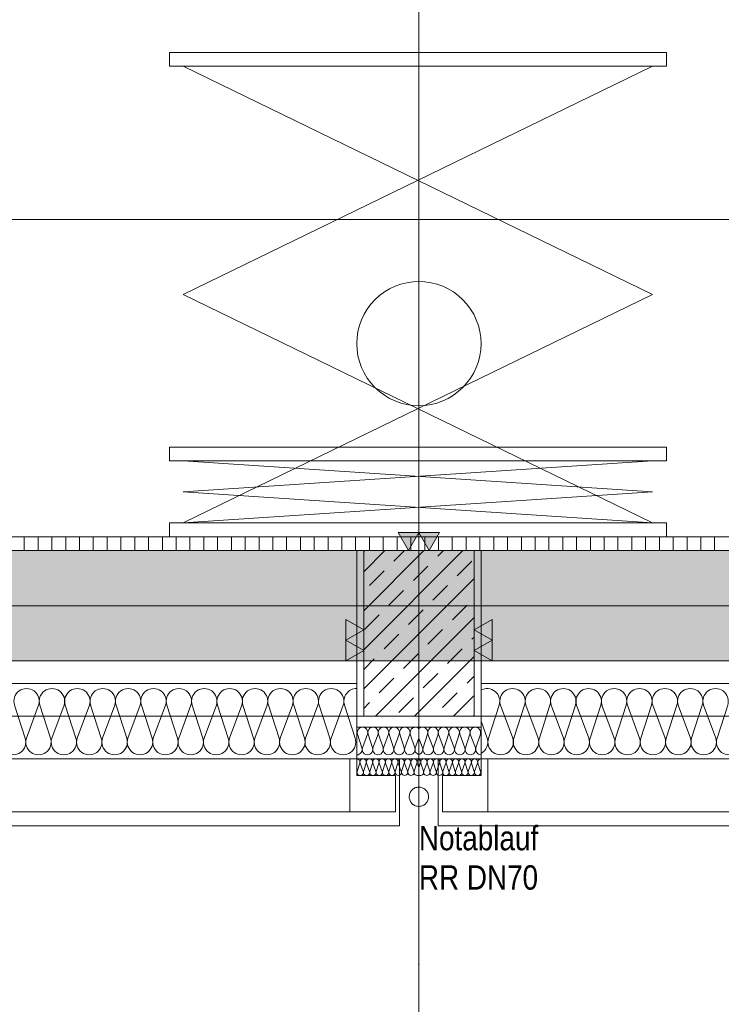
# Model space of a CAD drawing. Extents: x -720 to 300, y 62 to 1162.
# Tile 8 of 143: x -483 to -432, y 195 to 266. Entities that reach past the tile are written whole.
import ezdxf
from ezdxf.lldxf.tags import DXFTag

# ---------------------------------------------------------------- set-up
doc = ezdxf.new("R2010")
doc.units = 0
doc.layers.get('0').update_dxf_attribs({"lineweight": 13})
for name, color, linetype, lineweight, true_color in [('30 -33 Aussenwände- 2 nichttragend', 7, 'Continuous', 9, 0x003dff), ('30 -33 Aussenwände- 3 Aussenstützen', 7, 'Continuous', 50, 0x0000dd), ('30 -33 Aussenwände- 7 Fassade_ Elemente', 7, 'Continuous', 9, 0x00aacc), ('30 -34 Innenwände- 2 nichttragend', 7, 'Continuous', 18, 0xff7fe6), ('30 -35 Decken- 1 Konstruktion-Träger- Stahlbeton', 7, 'Continuous', 13, 0x33aa00), ('60- 61 allgemeine Ausstattung- 1 Möbel', 7, 'Continuous', 9, 0x00cccc), ('70 -72 Beschriftung- 1 Beschriftung allgemein', 7, 'Continuous', 9, 0xff6633), ('70 -72 Beschriftung- 2 Beschriftung Bauteile', 7, 'Continuous', 9, 0x9999ff), ('70 -76 Bemaßung- 2 Allgemein', 9, 'Continuous', 5, 0x808080), ('iwb_Schraffur_Unterzug', 7, 'Continuous', 5, 0xffffcc)]:
    doc.layers.add(name, color=color, linetype=linetype, lineweight=lineweight, true_color=true_color)
doc.layers.add('40 -41 Abwasser_Wasser_Gas- 2 Wasser-1', color=7, linetype='Continuous', lineweight=15)
doc.layers.add('70 -71 Achsen- 1 Gebäudeachsen', color=7, linetype='STRICHPUNKT2-A06G94018I', lineweight=18)
doc.styles.get("Standard").update_dxf_attribs({"font": 'ARIALN.TTF'})
tags = doc.linetypes.add('fein_strichliert-A06G94028I', pattern=[4, 1, -2, 1]).pattern_tags.tags
tags[8:9] = [DXFTag(74, 4), DXFTag(75, 0), DXFTag(340, '0'), DXFTag(46, 0.0), DXFTag(50, 0.0), DXFTag(44, 0.0), DXFTag(45, 0.0)]
tags[6:7] = [DXFTag(74, 4), DXFTag(75, 0), DXFTag(340, '0'), DXFTag(46, 0.0), DXFTag(50, 0.0), DXFTag(44, 0.0), DXFTag(45, 0.0)]
tags[4:5] = [DXFTag(74, 4), DXFTag(75, 0), DXFTag(340, '0'), DXFTag(46, 0.0), DXFTag(50, 0.0), DXFTag(44, 0.0), DXFTag(45, 0.0)]
tags = doc.linetypes.add('STRICHPUNKT2-A06G94018I', pattern=[12.7, 6.35, -3.175, 0, -3.175]).pattern_tags.tags
tags[10:11] = [DXFTag(74, 4), DXFTag(75, 0), DXFTag(340, '0'), DXFTag(46, 0.0), DXFTag(50, 0.0), DXFTag(44, 0.0), DXFTag(45, 0.0)]
tags[8:9] = [DXFTag(74, 4), DXFTag(75, 0), DXFTag(340, '0'), DXFTag(46, 0.0), DXFTag(50, 0.0), DXFTag(44, 0.0), DXFTag(45, 0.0)]
tags[6:7] = [DXFTag(74, 4), DXFTag(75, 0), DXFTag(340, '0'), DXFTag(46, 0.0), DXFTag(50, 0.0), DXFTag(44, 0.0), DXFTag(45, 0.0)]
tags[4:5] = [DXFTag(74, 4), DXFTag(75, 0), DXFTag(340, '0'), DXFTag(46, 0.0), DXFTag(50, 0.0), DXFTag(44, 0.0), DXFTag(45, 0.0)]

# ---------------------------------------------------------------- blocks, each defined once
blk = doc.blocks.new('Referenz-A06G94038I')
at = {"layer": '30 -33 Aussenwände- 2 nichttragend', "color": 0, "linetype": 'fein_strichliert-A06G94028I', "lineweight": -2, "ltscale": 0.13}
for p, q in [((-458.357, 215.912), (-552.457, 215.912)), ((-450.357, 215.912), (-154.357, 215.912))]:
    blk.add_line(p, q, dxfattribs=at)
at = {"layer": '30 -33 Aussenwände- 3 Aussenstützen', "color": 0, "lineweight": -2}
for p, q in [((-458.357, 226.377), (-456.822, 227.912)), ((-458.357, 223.548), (-453.993, 227.912)), ((-458.357, 220.72), (-451.165, 227.912)), ((-458.357, 227.791), (-458.295, 227.853)), ((-456.173, 227.146), (-455.408, 227.912)), ((-452.991, 227.5), (-452.579, 227.912)), ((-451.577, 226.086), (-450.516, 227.146)), ((-457.941, 225.379), (-456.88, 226.439)), ((-454.759, 225.732), (-453.698, 226.793)), ((-458.357, 217.891), (-450.357, 225.891)), ((-456.527, 223.964), (-455.466, 225.025)), ((-453.345, 224.318), (-452.284, 225.379)), ((-455.113, 222.55), (-454.052, 223.611)), ((-451.931, 222.904), (-450.87, 223.964)), ((-458.295, 222.197), (-457.234, 223.257)), ((-457.508, 215.912), (-450.357, 223.063)), ((-453.698, 221.136), (-452.638, 222.197)), ((-456.88, 220.782), (-455.82, 221.843)), ((-450.516, 221.49), (-450.357, 221.649)), ((-454.357, 218.912), (-454.357, 220.912)), ((-452.284, 219.722), (-451.224, 220.782)), ((-458.357, 219.305), (-457.587, 220.075)), ((-455.466, 219.368), (-454.405, 220.429)), ((-455.357, 219.912), (-453.357, 219.912)), ((-454.68, 215.912), (-450.357, 220.234)), ((-457.234, 217.6), (-456.173, 218.661)), ((-454.052, 217.954), (-452.991, 219.015)), ((-450.87, 218.308), (-450.357, 218.82)), ((-455.82, 216.186), (-454.759, 217.247)), ((-452.638, 216.54), (-451.577, 217.6)), ((-451.851, 215.912), (-450.357, 217.406)), ((-458.357, 216.477), (-457.941, 216.893)), ((-450.437, 215.912), (-450.357, 215.992))]:
    blk.add_line(p, q, dxfattribs=at)
at = {"layer": '30 -33 Aussenwände- 3 Aussenstützen', "color": 0, "linetype": 'Continuous', "lineweight": -2, "ltscale": 0.13}
for p, q in [((-458.357, 227.912), (-458.357, 215.912)), ((-450.357, 227.912), (-458.357, 227.912)), ((-450.357, 215.912), (-450.357, 227.912)), ((-458.357, 215.912), (-450.357, 215.912))]:
    blk.add_line(p, q, dxfattribs=at)
at = {"layer": '30 -33 Aussenwände- 7 Fassade_ Elemente', "color": 0, "linetype": 'Continuous', "lineweight": -2, "ltscale": 0.13}
for p, q in [((-458.857, 227.912), (-601.857, 227.912)), ((-458.857, 212.812), (-458.857, 227.912)), ((-449.857, 227.912), (-306.857, 227.912)), ((-449.857, 212.812), (-449.857, 227.912)), ((-454.357, 218.912), (-454.357, 220.912)), ((-455.357, 219.912), (-453.357, 219.912)), ((-601.857, 218.272), (-458.857, 218.272)), ((-458.857, 218.272), (-458.857, 215.112)), ((-306.857, 218.272), (-449.857, 218.272)), ((-449.857, 218.272), (-449.857, 215.116)), ((-483.645, 216.712), (-482.874, 214.312)), ((-482.784, 214.312), (-481.897, 216.712)), ((-481.807, 216.712), (-481.035, 214.312)), ((-480.945, 214.312), (-480.058, 216.712)), ((-479.968, 216.712), (-479.197, 214.312)), ((-479.107, 214.312), (-478.22, 216.712)), ((-478.13, 216.712), (-477.358, 214.312)), ((-477.268, 214.312), (-476.381, 216.712)), ((-476.291, 216.712), (-475.52, 214.312)), ((-475.43, 214.312), (-474.543, 216.712)), ((-474.453, 216.712), (-473.681, 214.312)), ((-473.591, 214.312), (-472.704, 216.712)), ((-472.614, 216.712), (-471.843, 214.312)), ((-471.753, 214.312), (-470.866, 216.712)), ((-470.776, 216.712), (-470.004, 214.312)), ((-469.914, 214.312), (-469.027, 216.712)), ((-468.937, 216.712), (-468.166, 214.312)), ((-468.076, 214.312), (-467.189, 216.712)), ((-467.099, 216.712), (-466.327, 214.312)), ((-466.237, 214.312), (-465.35, 216.712)), ((-465.26, 216.712), (-464.489, 214.312)), ((-464.399, 214.312), (-463.511, 216.712)), ((-463.421, 216.712), (-462.65, 214.312)), ((-462.56, 214.312), (-461.673, 216.712)), ((-461.583, 216.712), (-460.812, 214.312)), ((-460.722, 214.312), (-459.834, 216.712)), ((-459.744, 216.712), (-458.973, 214.312)), ((-449.311, 214.312), (-448.54, 216.712)), ((-448.45, 216.712), (-447.563, 214.312)), ((-447.473, 214.312), (-446.701, 216.712)), ((-446.611, 216.712), (-445.724, 214.312)), ((-445.634, 214.312), (-444.863, 216.712)), ((-444.773, 216.712), (-443.886, 214.312)), ((-443.796, 214.312), (-443.024, 216.712)), ((-442.934, 216.712), (-442.047, 214.312)), ((-441.957, 214.312), (-441.186, 216.712)), ((-441.096, 216.712), (-440.208, 214.312)), ((-440.118, 214.312), (-439.347, 216.712)), ((-439.257, 216.712), (-438.37, 214.312)), ((-438.28, 214.312), (-437.509, 216.712)), ((-437.419, 216.712), (-436.531, 214.312)), ((-436.441, 214.312), (-435.67, 216.712)), ((-435.58, 216.712), (-434.693, 214.312)), ((-434.603, 214.312), (-433.832, 216.712)), ((-433.742, 216.712), (-432.854, 214.312)), ((-432.764, 214.312), (-431.993, 216.712)), ((-449.401, 214.312), (-449.857, 215.546)), ((-458.857, 215.112), (-454.357, 215.112)), ((-449.857, 215.116), (-454.357, 215.116)), ((-458.488, 213.612), (-458.809, 214.612)), ((-458.081, 214.612), (-458.45, 213.612)), ((-457.722, 213.612), (-458.043, 214.612)), ((-457.315, 214.612), (-457.684, 213.612)), ((-456.956, 213.612), (-457.277, 214.612)), ((-456.548, 214.612), (-456.918, 213.612)), ((-456.19, 213.612), (-456.511, 214.612)), ((-455.782, 214.612), (-456.152, 213.612)), ((-455.424, 213.612), (-455.745, 214.612)), ((-455.016, 214.612), (-455.386, 213.612)), ((-454.658, 213.612), (-454.979, 214.612)), ((-454.62, 213.612), (-454.357, 214.323)), ((-454.095, 213.616), (-454.357, 214.326)), ((-454.057, 213.616), (-453.736, 214.616)), ((-453.698, 214.616), (-453.329, 213.616)), ((-453.291, 213.616), (-452.97, 214.616)), ((-452.932, 214.616), (-452.563, 213.616)), ((-452.525, 213.616), (-452.204, 214.616)), ((-452.166, 214.616), (-451.797, 213.616)), ((-451.759, 213.616), (-451.438, 214.616)), ((-451.4, 214.616), (-451.031, 213.616)), ((-450.993, 213.616), (-450.672, 214.616)), ((-450.634, 214.616), (-450.264, 213.616)), ((-450.227, 213.616), (-449.906, 214.616)), ((-454.357, 212.812), (-606.857, 212.812)), ((-601.357, 212.812), (-459.357, 212.812)), ((-459.357, 212.812), (-458.857, 212.812)), ((-459.357, 208.972), (-459.357, 212.812)), ((-459.357, 212.812), (-459.357, 208.972)), ((-458.857, 212.812), (-458.857, 211.612)), ((-455.757, 212.812), (-458.857, 212.812)), ((-455.757, 207.972), (-455.757, 212.812)), ((-454.357, 212.812), (-301.857, 212.812)), ((-452.957, 212.812), (-449.857, 212.812)), ((-452.957, 207.972), (-452.957, 212.812)), ((-449.357, 212.812), (-449.857, 212.812)), ((-449.857, 212.812), (-449.857, 211.612)), ((-449.357, 212.812), (-449.357, 208.972)), ((-449.357, 208.972), (-449.357, 212.812)), ((-307.357, 212.812), (-449.357, 212.812)), ((-458.636, 212.512), (-458.828, 211.912)), ((-458.391, 211.912), (-458.613, 212.512)), ((-458.176, 212.512), (-458.368, 211.912)), ((-457.931, 211.913), (-458.153, 212.512)), ((-457.716, 212.513), (-457.909, 211.913)), ((-457.472, 211.913), (-457.694, 212.513)), ((-457.257, 212.513), (-457.449, 211.913)), ((-457.012, 211.913), (-457.234, 212.513)), ((-456.797, 212.513), (-456.989, 211.913)), ((-456.552, 211.914), (-456.775, 212.513)), ((-456.337, 212.514), (-456.53, 211.914)), ((-456.093, 211.914), (-456.315, 212.514)), ((-455.878, 212.514), (-456.07, 211.914)), ((-455.633, 211.914), (-455.855, 212.514)), ((-455.418, 212.514), (-455.61, 211.914)), ((-455.173, 211.915), (-455.396, 212.514)), ((-454.958, 212.515), (-455.151, 211.915)), ((-454.714, 211.915), (-454.936, 212.515)), ((-454.499, 212.515), (-454.691, 211.915)), ((-454.476, 212.515), (-454.357, 212.193)), ((-454.238, 212.515), (-454.358, 212.193)), ((-454.216, 212.515), (-454.024, 211.915)), ((-454.001, 211.915), (-453.779, 212.515)), ((-453.756, 212.515), (-453.564, 211.915)), ((-453.541, 211.915), (-453.319, 212.514)), ((-453.297, 212.514), (-453.104, 211.914)), ((-453.082, 211.914), (-452.86, 212.514)), ((-452.837, 212.514), (-452.645, 211.914)), ((-452.622, 211.914), (-452.4, 212.514)), ((-452.377, 212.514), (-452.185, 211.914)), ((-452.163, 211.914), (-451.94, 212.513)), ((-451.918, 212.513), (-451.725, 211.913)), ((-451.703, 211.913), (-451.481, 212.513)), ((-451.458, 212.513), (-451.266, 211.913)), ((-451.243, 211.913), (-451.021, 212.513)), ((-450.998, 212.513), (-450.806, 211.913)), ((-450.784, 211.913), (-450.561, 212.512)), ((-450.539, 212.512), (-450.346, 211.912)), ((-450.324, 211.912), (-450.102, 212.512)), ((-450.079, 212.512), (-449.887, 211.912)), ((-458.857, 211.612), (-456.057, 211.612)), ((-456.057, 211.612), (-456.057, 208.972)), ((-449.857, 211.612), (-452.657, 211.612)), ((-452.657, 211.612), (-452.657, 208.972)), ((-459.357, 208.972), (-601.357, 208.972)), ((-456.057, 208.972), (-459.357, 208.972)), ((-452.657, 208.972), (-449.357, 208.972)), ((-449.357, 208.972), (-307.357, 208.972)), ((-604.957, 207.972), (-455.757, 207.972)), ((-303.757, 207.972), (-452.957, 207.972))]:
    blk.add_line(p, q, dxfattribs=at)
for centre, major_axis, end_param in [((-482.771, 216.994), (0.874, -0.282), 3.764652), ((-480.933, 216.994), (0.874, -0.282), 3.764652), ((-479.094, 216.994), (0.874, -0.282), 3.764652), ((-477.255, 216.994), (0.874, -0.282), 3.764652), ((-475.417, 216.994), (0.874, -0.282), 3.764652), ((-473.578, 216.994), (0.874, -0.282), 3.764652), ((-471.74, 216.994), (0.874, -0.282), 3.764652), ((-469.901, 216.994), (0.874, -0.282), 3.764652), ((-468.063, 216.994), (0.874, -0.282), 3.764652), ((-466.224, 216.994), (0.874, -0.282), 3.764652), ((-464.386, 216.994), (0.874, -0.282), 3.764652), ((-462.547, 216.994), (0.874, -0.282), 3.764652), ((-460.709, 216.994), (0.874, -0.282), 3.764652), ((-458.87, 216.994), (0.013, 0.918), 1.896254), ((-449.414, 216.994), (0.874, -0.282), 2.386279), ((-447.576, 216.994), (0.874, -0.282), 3.765224), ((-447.576, 216.994), (-0.539, 0.744), 1.255075), ((-447.576, 216.994), (0.539, 0.744), 1.255075), ((-447.576, 216.994), (0.874, -0.282), 1.255075), ((-445.737, 216.994), (0.874, -0.282), 3.765224), ((-445.737, 216.994), (-0.539, 0.744), 1.255075), ((-445.737, 216.994), (0.539, 0.744), 1.255075), ((-445.737, 216.994), (0.874, -0.282), 1.255075), ((-443.898, 216.994), (0.874, -0.282), 3.765224), ((-442.06, 216.994), (0.874, -0.282), 3.765224), ((-440.221, 216.994), (0.874, -0.282), 3.765224), ((-438.383, 216.994), (0.874, -0.282), 3.765224), ((-436.544, 216.994), (0.874, -0.282), 3.765224), ((-434.706, 216.994), (0.874, -0.282), 3.765224), ((-432.867, 216.994), (0.874, -0.282), 3.765224), ((-458.445, 214.73), (0.364, -0.117), 3.765224), ((-457.679, 214.73), (0.364, -0.117), 3.765224), ((-456.913, 214.73), (0.364, -0.117), 3.765224), ((-456.147, 214.73), (0.364, -0.117), 3.765224), ((-456.147, 214.73), (-0.225, 0.31), 1.255075), ((-456.147, 214.73), (0.225, 0.31), 1.255075), ((-456.147, 214.73), (0.364, -0.117), 1.255075), ((-455.381, 214.73), (0.364, -0.117), 3.765224), ((-455.381, 214.73), (-0.225, 0.31), 1.255075), ((-455.381, 214.73), (0.225, 0.31), 1.255075), ((-455.381, 214.73), (0.364, -0.117), 1.255075), ((-454.615, 214.73), (0.257, 0.283), 2.619647), ((-454.1, 214.733), (0.364, -0.117), 2.619647), ((-453.334, 214.733), (0.364, -0.117), 3.765224), ((-453.334, 214.733), (-0.225, 0.31), 1.255075), ((-453.334, 214.733), (0.225, 0.31), 1.255075), ((-453.334, 214.733), (0.364, -0.117), 1.255075), ((-452.568, 214.733), (0.364, -0.117), 3.765224), ((-452.568, 214.733), (-0.225, 0.31), 1.255075), ((-452.568, 214.733), (0.225, 0.31), 1.255075), ((-452.568, 214.733), (0.364, -0.117), 1.255075), ((-451.802, 214.733), (0.364, -0.117), 3.765224), ((-451.036, 214.733), (0.364, -0.117), 3.765224), ((-450.27, 214.733), (0.364, -0.117), 3.765224), ((-483.748, 214.03), (-0.874, 0.282), 3.765224), ((-481.91, 214.03), (-0.874, 0.282), 3.765224), ((-480.071, 214.03), (-0.874, 0.282), 3.765224), ((-478.233, 214.03), (-0.874, 0.282), 3.765224), ((-476.394, 214.03), (-0.874, 0.282), 3.765224), ((-474.556, 214.03), (-0.874, 0.282), 3.765224), ((-472.717, 214.03), (-0.874, 0.282), 3.765224), ((-470.879, 214.03), (-0.874, 0.282), 3.765224), ((-469.04, 214.03), (-0.874, 0.282), 3.765224), ((-467.201, 214.03), (-0.874, 0.282), 3.765224), ((-465.363, 214.03), (-0.874, 0.282), 3.765224), ((-463.524, 214.03), (-0.874, 0.282), 3.765224), ((-461.686, 214.03), (-0.874, 0.282), 3.765224), ((-459.847, 214.03), (-0.874, 0.282), 3.765224), ((-450.275, 214.031), (0.418, -0.818), 1.409854), ((-448.437, 214.031), (-0.874, 0.282), 1.254884), ((-448.437, 214.031), (0.539, -0.744), 1.254884), ((-446.598, 214.031), (-0.874, 0.282), 3.764652), ((-446.598, 214.031), (-0.874, 0.282), 1.254884), ((-446.598, 214.031), (0.539, -0.744), 1.254884), ((-444.76, 214.031), (-0.874, 0.282), 3.764652), ((-444.76, 214.031), (-0.874, 0.282), 1.254884), ((-444.76, 214.031), (0.539, -0.744), 1.254884), ((-442.921, 214.031), (-0.874, 0.282), 3.764652), ((-441.083, 214.031), (-0.874, 0.282), 3.764652), ((-439.244, 214.031), (-0.874, 0.282), 3.764652), ((-437.406, 214.031), (-0.874, 0.282), 3.764652), ((-435.567, 214.031), (-0.874, 0.282), 3.764652), ((-433.729, 214.031), (-0.874, 0.282), 3.764652), ((-431.89, 214.031), (-0.874, 0.282), 3.764652), ((-458.852, 213.495), (-0.005, -0.383), 1.896254), ((-458.086, 213.495), (-0.364, 0.117), 3.764652), ((-457.32, 213.495), (-0.364, 0.117), 3.764652), ((-456.554, 213.495), (-0.364, 0.117), 3.764652), ((-456.554, 213.495), (-0.364, 0.117), 1.254884), ((-456.554, 213.495), (0.225, -0.31), 1.254884), ((-455.788, 213.495), (-0.364, 0.117), 1.254884), ((-455.788, 213.495), (-0.364, 0.117), 3.764652), ((-455.788, 213.495), (0.225, -0.31), 1.254884), ((-455.022, 213.495), (-0.364, 0.117), 1.254884), ((-455.022, 213.495), (0.225, -0.31), 1.254884), ((-454.256, 213.495), (-0.364, 0.117), 1.613483), ((-454.459, 213.498), (0.102, -0.369), 1.613483), ((-453.693, 213.498), (-0.364, 0.117), 1.254884), ((-453.693, 213.498), (0.225, -0.31), 1.254884), ((-452.927, 213.498), (-0.364, 0.117), 1.254884), ((-452.927, 213.498), (-0.364, 0.117), 3.764652), ((-452.927, 213.498), (0.225, -0.31), 1.254884), ((-452.161, 213.498), (-0.364, 0.117), 1.254884), ((-452.161, 213.498), (-0.364, 0.117), 3.764652), ((-452.161, 213.498), (0.225, -0.31), 1.254884), ((-451.395, 213.498), (-0.364, 0.117), 3.764652), ((-450.629, 213.498), (-0.364, 0.117), 3.764652), ((-449.863, 213.498), (-0.364, 0.117), 1.896254), ((-458.854, 212.582), (0.219, -0.07), 1.896254), ((-458.395, 212.583), (0.219, -0.07), 3.764652), ((-457.935, 212.583), (0.219, -0.07), 3.764652), ((-457.475, 212.583), (0.219, -0.07), 3.764652), ((-457.016, 212.584), (0.219, -0.07), 3.764652), ((-456.556, 212.584), (0.219, -0.07), 3.764652), ((-456.554, 213.495), (-0.225, -0.31), 1.254884), ((-456.096, 212.584), (0.219, -0.07), 3.764652), ((-455.788, 213.495), (-0.225, -0.31), 1.254884), ((-455.637, 212.585), (0.219, -0.07), 3.764652), ((-455.637, 212.585), (-0.135, 0.186), 1.254884), ((-455.637, 212.585), (0.135, 0.186), 1.254884), ((-455.637, 212.585), (0.219, -0.07), 1.254884), ((-455.177, 212.585), (0.219, -0.07), 3.764652), ((-455.177, 212.585), (-0.135, 0.186), 1.254884), ((-455.177, 212.585), (0.135, 0.186), 1.254884), ((-455.022, 213.495), (-0.225, -0.31), 1.254884), ((-455.177, 212.585), (0.219, -0.07), 1.254884), ((-454.717, 212.585), (-0.135, 0.186), 1.254884), ((-454.717, 212.585), (0.135, 0.186), 1.254884), ((-454.717, 212.585), (0.219, -0.07), 1.254884), ((-454.258, 212.586), (-0.1, 0.207), 1.434048), ((-454.457, 212.586), (0.219, -0.071), 1.434048), ((-453.997, 212.585), (-0.135, 0.186), 1.254884), ((-453.997, 212.585), (0.135, 0.186), 1.254884), ((-453.693, 213.498), (-0.225, -0.31), 1.254884), ((-453.997, 212.585), (0.219, -0.071), 1.254884), ((-453.538, 212.585), (0.219, -0.071), 3.764652), ((-453.538, 212.585), (-0.135, 0.186), 1.254884), ((-453.538, 212.585), (0.135, 0.186), 1.254884), ((-453.538, 212.585), (0.219, -0.071), 1.254884), ((-453.078, 212.585), (0.219, -0.071), 3.764652), ((-453.078, 212.585), (-0.135, 0.186), 1.254884), ((-453.078, 212.585), (0.135, 0.186), 1.254884), ((-452.927, 213.498), (-0.225, -0.31), 1.254884), ((-453.078, 212.585), (0.219, -0.071), 1.254884), ((-452.618, 212.584), (0.219, -0.071), 3.764652), ((-452.159, 212.584), (0.219, -0.071), 3.764652), ((-452.161, 213.498), (-0.225, -0.31), 1.254884), ((-451.699, 212.584), (0.219, -0.071), 3.764652), ((-451.239, 212.583), (0.219, -0.071), 3.764652), ((-450.78, 212.583), (0.219, -0.071), 3.764652), ((-450.32, 212.583), (0.219, -0.071), 3.764652), ((-449.861, 212.582), (0.003, 0.23), 1.896254), ((-448.437, 214.031), (-0.539, -0.744), 1.254884), ((-446.598, 214.031), (-0.539, -0.744), 1.254884), ((-444.76, 214.031), (-0.539, -0.744), 1.254884), ((-458.609, 211.842), (-0.219, 0.07), 3.765224), ((-458.15, 211.842), (-0.219, 0.07), 3.765224), ((-457.69, 211.842), (-0.219, 0.07), 3.765224), ((-457.23, 211.843), (-0.219, 0.07), 3.765224), ((-456.771, 211.843), (-0.219, 0.07), 3.765224), ((-456.311, 211.843), (-0.219, 0.07), 3.765224), ((-455.851, 211.844), (-0.219, 0.07), 3.765224), ((-455.392, 211.844), (-0.219, 0.07), 3.765224), ((-455.392, 211.844), (-0.219, 0.07), 1.255075), ((-455.392, 211.844), (-0.135, -0.186), 1.255075), ((-455.392, 211.844), (0.135, -0.186), 1.255075), ((-454.932, 211.844), (-0.219, 0.07), 3.765224), ((-454.932, 211.844), (-0.219, 0.07), 1.255075), ((-454.932, 211.844), (-0.135, -0.186), 1.255075), ((-454.932, 211.844), (0.135, -0.186), 1.255075), ((-454.473, 211.845), (-0.219, 0.07), 2.411197), ((-454.242, 211.845), (-0.116, -0.198), 2.411197), ((-453.783, 211.844), (-0.219, 0.071), 1.255075), ((-453.783, 211.844), (-0.219, 0.071), 3.765224), ((-453.783, 211.844), (-0.135, -0.186), 1.255075), ((-453.783, 211.844), (0.135, -0.186), 1.255075), ((-453.323, 211.844), (-0.219, 0.071), 1.255075), ((-453.323, 211.844), (-0.219, 0.071), 3.765224), ((-453.323, 211.844), (-0.135, -0.186), 1.255075), ((-453.323, 211.844), (0.135, -0.186), 1.255075), ((-452.863, 211.844), (-0.219, 0.071), 3.765224), ((-452.404, 211.843), (-0.219, 0.071), 3.765224), ((-451.944, 211.843), (-0.219, 0.071), 3.765224), ((-451.484, 211.843), (-0.219, 0.071), 3.765224), ((-451.025, 211.842), (-0.219, 0.071), 3.765224), ((-450.565, 211.842), (-0.219, 0.071), 3.765224), ((-450.105, 211.842), (-0.219, 0.071), 3.765224)]:
    blk.add_ellipse(centre, major_axis=major_axis, ratio=1, start_param=0, end_param=end_param, dxfattribs=at)
at = {"layer": '30 -34 Innenwände- 2 nichttragend', "color": 0, "lineweight": -2}
for p, q in [((-296.857, 228.912), (-552.457, 228.912)), ((-482.937, 228.912), (-482.937, 227.912)), ((-481.937, 228.912), (-481.937, 227.912)), ((-480.937, 228.912), (-480.937, 227.912)), ((-479.937, 228.912), (-479.937, 227.912)), ((-478.937, 228.912), (-478.937, 227.912)), ((-477.937, 228.912), (-477.937, 227.912)), ((-476.937, 228.912), (-476.937, 227.912)), ((-475.937, 228.912), (-475.937, 227.912)), ((-474.937, 228.912), (-474.937, 227.912)), ((-473.937, 228.912), (-473.937, 227.912)), ((-472.937, 228.912), (-472.937, 227.912)), ((-471.937, 228.912), (-471.937, 227.912)), ((-470.937, 228.912), (-470.937, 227.912)), ((-469.937, 228.912), (-469.937, 227.912)), ((-468.937, 228.912), (-468.937, 227.912)), ((-467.937, 228.912), (-467.937, 227.912)), ((-466.937, 228.912), (-466.937, 227.912)), ((-465.937, 228.912), (-465.937, 227.912)), ((-464.937, 228.912), (-464.937, 227.912)), ((-463.937, 228.912), (-463.937, 227.912)), ((-462.937, 228.912), (-462.937, 227.912)), ((-461.937, 228.912), (-461.937, 227.912)), ((-460.937, 228.912), (-460.937, 227.912)), ((-459.937, 228.912), (-459.937, 227.912)), ((-458.937, 228.912), (-458.937, 227.912)), ((-457.937, 228.912), (-457.937, 227.912)), ((-456.937, 228.912), (-456.937, 227.912)), ((-455.937, 228.912), (-455.937, 227.912)), ((-454.937, 228.912), (-454.937, 227.912)), ((-453.937, 228.912), (-453.937, 227.912)), ((-452.937, 228.912), (-452.937, 227.912)), ((-451.937, 228.912), (-451.937, 227.912)), ((-450.937, 228.912), (-450.937, 227.912)), ((-449.937, 228.912), (-449.937, 227.912)), ((-448.937, 228.912), (-448.937, 227.912)), ((-447.937, 228.912), (-447.937, 227.912)), ((-446.937, 228.912), (-446.937, 227.912)), ((-445.937, 228.912), (-445.937, 227.912)), ((-444.937, 228.912), (-444.937, 227.912)), ((-443.937, 228.912), (-443.937, 227.912)), ((-442.937, 228.912), (-442.937, 227.912)), ((-441.937, 228.912), (-441.937, 227.912)), ((-440.937, 228.912), (-440.937, 227.912)), ((-439.937, 228.912), (-439.937, 227.912)), ((-438.937, 228.912), (-438.937, 227.912)), ((-437.937, 228.912), (-437.937, 227.912)), ((-436.937, 228.912), (-436.937, 227.912)), ((-435.937, 228.912), (-435.937, 227.912)), ((-434.937, 228.912), (-434.937, 227.912)), ((-433.937, 228.912), (-433.937, 227.912)), ((-432.937, 228.912), (-432.937, 227.912)), ((-296.857, 227.912), (-552.457, 227.912))]:
    blk.add_line(p, q, dxfattribs=at)
at = {"layer": '30 -34 Innenwände- 2 nichttragend', "color": 0, "linetype": 'Continuous', "lineweight": -2, "ltscale": 0.13}
for p, q in [((-296.857, 228.912), (-552.457, 228.912)), ((-296.857, 227.912), (-552.457, 227.912))]:
    blk.add_line(p, q, dxfattribs=at)
at = {"layer": '30 -35 Decken- 1 Konstruktion-Träger- Stahlbeton', "color": 0, "linetype": 'fein_strichliert-A06G94028I', "lineweight": -2, "ltscale": 0.13}
for p, q in [((-2.357, 223.912), (-682.362, 223.912)), ((-2.357, 215.912), (-682.362, 215.912))]:
    blk.add_line(p, q, dxfattribs=at)
at = {"layer": '40 -41 Abwasser_Wasser_Gas- 2 Wasser-1', "color": 0, "linetype": 'Continuous', "lineweight": -2, "ltscale": 0.13}
for p, q in [((-454.952, 210.442), (-454.913, 210.498)), ((-454.913, 210.498), (-454.868, 210.551)), ((-454.868, 210.551), (-454.819, 210.599)), ((-454.819, 210.599), (-454.765, 210.641)), ((-454.765, 210.641), (-454.707, 210.678)), ((-454.707, 210.678), (-454.646, 210.71)), ((-454.646, 210.71), (-454.582, 210.735)), ((-454.582, 210.735), (-454.516, 210.754)), ((-454.516, 210.754), (-454.449, 210.766)), ((-454.449, 210.766), (-454.38, 210.772)), ((-454.38, 210.772), (-454.312, 210.771)), ((-454.312, 210.771), (-454.243, 210.763)), ((-454.243, 210.763), (-454.176, 210.748)), ((-454.176, 210.748), (-454.111, 210.727)), ((-454.111, 210.727), (-454.048, 210.7)), ((-454.048, 210.7), (-453.988, 210.667)), ((-453.988, 210.667), (-453.931, 210.628)), ((-453.931, 210.628), (-453.879, 210.583)), ((-453.879, 210.583), (-453.831, 210.534)), ((-453.831, 210.534), (-453.788, 210.48)), ((-455.057, 210.049), (-455.056, 210.118)), ((-455.051, 209.981), (-455.057, 210.049)), ((-455.056, 210.118), (-455.048, 210.186)), ((-455.039, 209.913), (-455.051, 209.981)), ((-455.048, 210.186), (-455.034, 210.253)), ((-455.02, 209.847), (-455.039, 209.913)), ((-455.034, 210.253), (-455.013, 210.319)), ((-454.995, 209.783), (-455.02, 209.847)), ((-455.013, 210.319), (-454.985, 210.382)), ((-454.964, 209.722), (-454.995, 209.783)), ((-454.985, 210.382), (-454.952, 210.442)), ((-454.357, 210.072), (-454.357, 206.232)), ((-453.788, 210.48), (-453.751, 210.422)), ((-453.751, 210.422), (-453.72, 210.361)), ((-453.702, 209.826), (-453.73, 209.763)), ((-453.72, 210.361), (-453.695, 210.297)), ((-453.681, 209.891), (-453.702, 209.826)), ((-453.695, 210.297), (-453.676, 210.231)), ((-453.667, 209.958), (-453.681, 209.891)), ((-453.676, 210.231), (-453.663, 210.164)), ((-453.659, 210.026), (-453.667, 209.958)), ((-453.663, 210.164), (-453.658, 210.095)), ((-453.658, 210.095), (-453.659, 210.026)), ((-454.926, 209.665), (-454.964, 209.722)), ((-454.884, 209.611), (-454.926, 209.665)), ((-454.836, 209.561), (-454.884, 209.611)), ((-454.784, 209.517), (-454.836, 209.561)), ((-454.727, 209.478), (-454.784, 209.517)), ((-454.667, 209.444), (-454.727, 209.478)), ((-454.604, 209.417), (-454.667, 209.444)), ((-454.539, 209.396), (-454.604, 209.417)), ((-454.471, 209.382), (-454.539, 209.396)), ((-454.403, 209.374), (-454.471, 209.382)), ((-454.334, 209.373), (-454.403, 209.374)), ((-454.266, 209.378), (-454.334, 209.373)), ((-454.198, 209.391), (-454.266, 209.378)), ((-454.132, 209.409), (-454.198, 209.391)), ((-454.068, 209.435), (-454.132, 209.409)), ((-454.007, 209.466), (-454.068, 209.435)), ((-453.95, 209.503), (-454.007, 209.466)), ((-453.896, 209.546), (-453.95, 209.503)), ((-453.846, 209.594), (-453.896, 209.546)), ((-453.802, 209.646), (-453.846, 209.594)), ((-453.763, 209.703), (-453.802, 209.646)), ((-453.73, 209.763), (-453.763, 209.703))]:
    blk.add_line(p, q, dxfattribs=at)
at = {"layer": '60- 61 allgemeine Ausstattung- 1 Möbel', "color": 0, "linetype": 'fein_strichliert-A06G94028I', "lineweight": -2, "ltscale": 0.13}
for p, q in [((-436.43, 264.012), (-472.43, 264.012)), ((-472.43, 264.012), (-472.43, 263.012)), ((-436.43, 263.012), (-436.43, 264.012)), ((-472.43, 263.012), (-436.43, 263.012)), ((-471.431, 246.462), (-437.431, 263.012)), ((-471.431, 263.012), (-437.431, 246.462)), ((-437.431, 229.912), (-471.431, 246.462)), ((-437.431, 246.462), (-471.431, 229.912))]:
    blk.add_line(p, q, dxfattribs=at)
at = {"layer": '60- 61 allgemeine Ausstattung- 1 Möbel', "color": 0, "linetype": 'Continuous', "lineweight": -2, "ltscale": 0.13}
for p, q in [((-456.079, 247.07), (-456.479, 246.881)), ((-455.664, 247.218), (-456.079, 247.07)), ((-455.235, 247.326), (-455.664, 247.218)), ((-454.798, 247.39), (-455.235, 247.326)), ((-454.357, 247.412), (-454.798, 247.39)), ((-453.916, 247.39), (-454.357, 247.412)), ((-453.479, 247.326), (-453.916, 247.39)), ((-453.051, 247.218), (-453.479, 247.326)), ((-452.635, 247.07), (-453.051, 247.218)), ((-452.236, 246.881), (-452.635, 247.07)), ((-457.212, 246.391), (-457.539, 246.094)), ((-456.857, 246.654), (-457.212, 246.391)), ((-456.479, 246.881), (-456.857, 246.654)), ((-451.857, 246.654), (-452.236, 246.881)), ((-451.503, 246.391), (-451.857, 246.654)), ((-451.175, 246.094), (-451.503, 246.391)), ((-457.836, 245.767), (-458.099, 245.412)), ((-457.539, 246.094), (-457.836, 245.767)), ((-450.879, 245.767), (-451.175, 246.094)), ((-450.616, 245.412), (-450.879, 245.767)), ((-458.326, 245.033), (-458.515, 244.634)), ((-458.099, 245.412), (-458.326, 245.033)), ((-450.389, 245.033), (-450.616, 245.412)), ((-450.2, 244.634), (-450.389, 245.033)), ((-458.664, 244.218), (-458.771, 243.79)), ((-458.515, 244.634), (-458.664, 244.218)), ((-450.051, 244.218), (-450.2, 244.634)), ((-449.944, 243.79), (-450.051, 244.218)), ((-458.836, 243.353), (-458.857, 242.912)), ((-458.771, 243.79), (-458.836, 243.353)), ((-449.879, 243.353), (-449.944, 243.79)), ((-449.857, 242.912), (-449.879, 243.353)), ((-458.857, 242.912), (-458.836, 242.471)), ((-449.879, 242.471), (-449.857, 242.912)), ((-458.836, 242.471), (-458.771, 242.034)), ((-458.771, 242.034), (-458.664, 241.606)), ((-450.051, 241.606), (-449.944, 242.034)), ((-449.944, 242.034), (-449.879, 242.471)), ((-458.664, 241.606), (-458.515, 241.19)), ((-458.515, 241.19), (-458.326, 240.791)), ((-450.389, 240.791), (-450.2, 241.19)), ((-450.2, 241.19), (-450.051, 241.606)), ((-458.326, 240.791), (-458.099, 240.412)), ((-450.616, 240.412), (-450.389, 240.791)), ((-458.099, 240.412), (-457.836, 240.057)), ((-457.836, 240.057), (-457.539, 239.73)), ((-451.175, 239.73), (-450.879, 240.057)), ((-450.879, 240.057), (-450.616, 240.412)), ((-457.539, 239.73), (-457.212, 239.434)), ((-457.212, 239.434), (-456.857, 239.171)), ((-456.857, 239.171), (-456.479, 238.944)), ((-452.236, 238.944), (-451.857, 239.171)), ((-451.857, 239.171), (-451.503, 239.434)), ((-451.503, 239.434), (-451.175, 239.73)), ((-456.479, 238.944), (-456.079, 238.755)), ((-456.079, 238.755), (-455.664, 238.606)), ((-455.664, 238.606), (-455.235, 238.499)), ((-455.235, 238.499), (-454.798, 238.434)), ((-454.798, 238.434), (-454.357, 238.412)), ((-454.357, 238.412), (-453.916, 238.434)), ((-453.916, 238.434), (-453.479, 238.499)), ((-453.479, 238.499), (-453.051, 238.606)), ((-453.051, 238.606), (-452.635, 238.755)), ((-452.635, 238.755), (-452.236, 238.944)), ((-436.43, 235.412), (-472.43, 235.412)), ((-472.43, 235.412), (-472.43, 234.412)), ((-436.43, 234.412), (-436.43, 235.412)), ((-472.43, 234.412), (-436.43, 234.412)), ((-471.431, 232.162), (-437.431, 234.412)), ((-471.431, 234.412), (-437.431, 232.162)), ((-437.431, 229.912), (-471.431, 232.162)), ((-437.431, 232.162), (-471.431, 229.912)), ((-436.431, 229.912), (-472.431, 229.912)), ((-472.431, 229.912), (-472.431, 228.912)), ((-436.431, 228.912), (-436.431, 229.912)), ((-472.431, 228.912), (-436.431, 228.912))]:
    blk.add_line(p, q, dxfattribs=at)
at = {"layer": '70 -71 Achsen- 1 Gebäudeachsen', "color": 0, "linetype": 'STRICHPUNKT2-A06G94018I', "lineweight": -2, "ltscale": 0.13}
for p, q in [((-454.357, 1084.852), (-454.357, 85.412)), ((-682.362, 219.912), (76.456, 219.912))]:
    blk.add_line(p, q, dxfattribs=at)
at = {"layer": '70 -72 Beschriftung- 1 Beschriftung allgemein', "color": 0, "linetype": 'Continuous', "lineweight": -2, "ltscale": 0.13}
for p, q in [((-454.357, 210.072), (-454.357, 197.884)), ((-454.357, 197.884), (-454.374, 197.947)), ((-454.374, 197.947), (-454.34, 197.947)), ((-454.34, 197.947), (-454.357, 197.884))]:
    blk.add_line(p, q, dxfattribs=at)
at = {"layer": '70 -72 Beschriftung- 1 Beschriftung allgemein', "color": 0, "lineweight": -2}
for points in [[(-454.357, 197.884), (-454.374, 197.947), (-454.357, 197.947)], [(-454.357, 197.884), (-454.357, 197.947), (-454.34, 197.947)]]:
    blk.add_solid(points, dxfattribs=at)
at = {"layer": '70 -72 Beschriftung- 2 Beschriftung Bauteile', "color": 0, "lineweight": -2}
for p, q in [((-455.857, 229.211), (-455.107, 227.912)), ((-454.357, 229.211), (-455.857, 229.211)), ((-455.107, 227.912), (-454.357, 229.211)), ((-454.357, 229.211), (-453.607, 227.912)), ((-452.857, 229.211), (-454.357, 229.211)), ((-453.607, 227.912), (-452.857, 229.211)), ((-458.357, 222.162), (-459.656, 222.912)), ((-459.656, 222.912), (-459.656, 221.412)), ((-450.357, 222.162), (-449.058, 222.912)), ((-449.058, 222.912), (-449.058, 221.412)), ((-459.656, 221.412), (-458.357, 222.162)), ((-449.058, 221.412), (-450.357, 222.162)), ((-458.357, 220.662), (-459.656, 221.412)), ((-459.656, 221.412), (-459.656, 219.912)), ((-450.357, 220.662), (-449.058, 221.412)), ((-449.058, 221.412), (-449.058, 219.912)), ((-459.656, 219.912), (-458.357, 220.662)), ((-449.058, 219.912), (-450.357, 220.662))]:
    blk.add_line(p, q, dxfattribs=at)
for points in [[(-455.107, 227.912), (-455.857, 229.211), (-455.107, 229.211)], [(-455.107, 227.912), (-455.107, 229.211), (-454.357, 229.211)], [(-453.607, 227.912), (-454.357, 229.211), (-453.607, 229.211)], [(-453.607, 227.912), (-453.607, 229.211), (-452.857, 229.211)], [(-459.656, 221.412), (-459.656, 222.912), (-458.357, 222.162)], [(-449.058, 221.412), (-450.357, 222.162), (-449.058, 222.912)], [(-459.656, 219.912), (-459.656, 221.412), (-458.357, 220.662)], [(-449.058, 219.912), (-450.357, 220.662), (-449.058, 221.412)]]:
    blk.add_solid(points, dxfattribs=at)
at = {"layer": '70 -76 Bemaßung- 2 Allgemein', "color": 0, "linetype": 'Continuous', "lineweight": -2, "ltscale": 0.13}
blk.add_line((-4.416, 251.912), (-682.362, 251.912), dxfattribs=at)
at = {"layer": '70 -72 Beschriftung- 1 Beschriftung allgemein', "color": 0, "linetype": 'Continuous', "lineweight": -2, "ltscale": 0.13, "char_height": 1.76205, "attachment_point": 1}
for s, insert in [('{\\fArial Narrow;Notablauf}', (-454.357, 207.956)), ('{\\fArial Narrow;RR}', (-454.357, 205.104)), ('{\\fArial Narrow;DN70}', (-450.883, 205.104))]:
    blk.add_mtext(s, dxfattribs=dict(at, insert=insert))
blk = doc.blocks.new('Referenz-A06G94058I')
at = {"layer": 'iwb_Schraffur_Unterzug', "linetype": 'Continuous', "ltscale": 0.13}
for points in [[(-682.362, 227.912), (-2.356, 227.912), (-682.362, 225.659)], [(-682.362, 225.659), (-2.356, 227.912), (-2.356, 219.912)], [(-682.362, 225.659), (-2.356, 219.912), (-682.362, 222.165)], [(-682.362, 222.165), (-2.356, 219.912), (-682.362, 219.912)]]:
    blk.add_solid(points, dxfattribs=at)

msp = doc.modelspace()

# ---------------------------------------------------------------- block references
at = {"color": 8, "lineweight": 13, "ltscale": 0.13, "true_color": 0x808080}
msp.add_blockref('Referenz-A06G94038I', (0, 0), dxfattribs=at)
at = {"color": 8, "lineweight": 25, "ltscale": 0.25, "true_color": 0x808080}
msp.add_blockref('Referenz-A06G94058I', (0, 0), dxfattribs=at)

doc.saveas('drawing.dxf')
